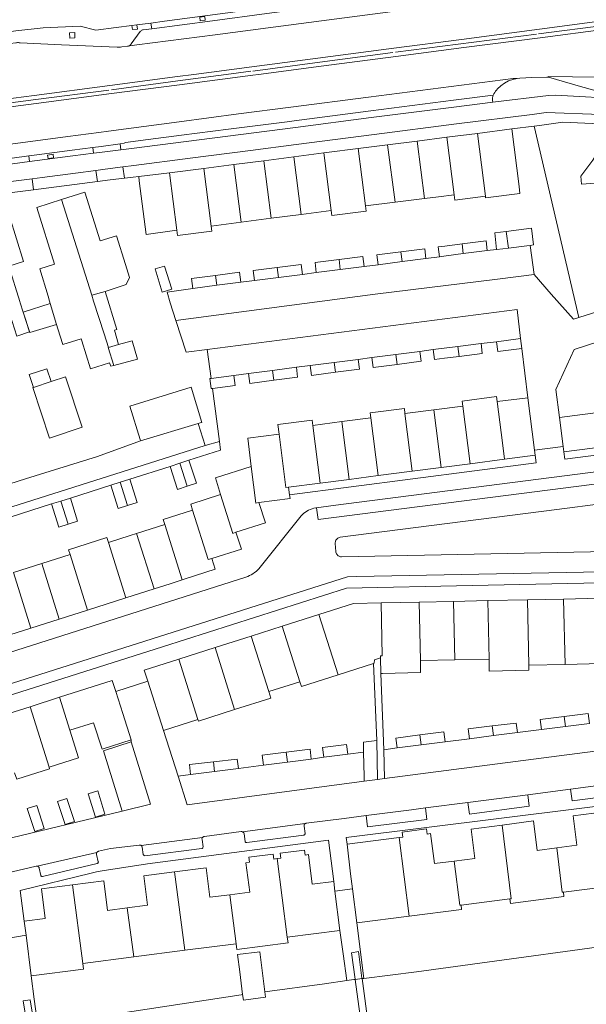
# Model space of a CAD drawing. Header units: metres. Extents: x 89888 to 94270, y 464165 to 468904.
# Tile 52 of 256: x 91125 to 91224, y 465877 to 466049. Entities that reach past the tile are written whole.
import ezdxf

# ---------------------------------------------------------------- set-up
doc = ezdxf.new("R2010")
doc.units = ezdxf.units.M
for name, color, linetype, lineweight in [('B_BEBOUWINGSGRENS_0', 251, 'CONTINUOUS', 13), ('B_LUIFEL_1', 251, 'CONTINUOUS', 13), ('B_TUSSENMUUR_0', 251, 'CONTINUOUS', 13), ('G_GRENS_ALGEMEEN_0', 251, 'CONTINUOUS', 13), ('K_KUNSTWERKGRENS_1', 251, 'CONTINUOUS', 13), ('T_HEK_LIJN_0', 251, 'CONTINUOUS', 13), ('V_WEGGRENS_0', 251, 'CONTINUOUS', 13), ('W_WALBESCHERMING_LIJN_0', 251, 'CONTINUOUS', 13), ('W_WATERGRENS_0', 251, 'CONTINUOUS', 13)]:
    doc.layers.add(name, color=color, linetype=linetype, lineweight=lineweight)

# ---------------------------------------------------------------- blocks, each defined once
blk = doc.blocks.new('OGT_BLOK2_ACAD_1_FMEBLOCK14')
at = {"layer": 'V_WEGGRENS_0'}
for points in [[(14.48, -5.2), (24.57, -3.89), (36.1, -2.38), (49.37, -0.64), (61.13, 0.92), (74.72, 2.68), (86.52, 4.25), (93.95, 5.2)], [(-93.95, -3.14), (-92.05, -4.06), (-90.17, -4.92), (-89.55, -5.2)]]:
    blk.add_lwpolyline(points, dxfattribs=at)

msp = doc.modelspace()

# ---------------------------------------------------------------- linework, layer by layer
at = {"layer": 'B_BEBOUWINGSGRENS_0'}
for p, q in [((91204.78, 466029.26), (91210.76, 466030.03)), ((91189.12, 466027.26), (91194.27, 466027.92)), ((91194.27, 466027.92), (91199.43, 466028.58)), ((91199.43, 466028.58), (91204.78, 466029.26)), ((91183.96, 466026.6), (91189.12, 466027.26)), ((91162.3, 466023.83), (91167.53, 466024.5)), ((91167.53, 466024.5), (91172.76, 466025.17)), ((91172.76, 466025.17), (91177.99, 466025.84)), ((91151.1, 466022.39), (91157.07, 466023.16)), ((91157.07, 466023.16), (91162.3, 466023.83)), ((91145.73, 466021.71), (91151.1, 466022.39)), ((91195.57, 466017.9), (91190.41, 466017.26)), ((91179.28, 466015.8), (91174.06, 466015.12)), ((91190.41, 466017.26), (91185.25, 466016.61)), ((91168.83, 466014.45), (91163.6, 466013.78)), ((91174.06, 466015.12), (91168.83, 466014.45)), ((91163.6, 466013.78), (91158.38, 466013.1)), ((91209.81, 466012.14), (91210.17, 466009.26)), ((91195.8, 466007.42), (91191.63, 466006.89)), ((91206.5, 466008.81), (91202.32, 466008.28)), ((91180.87, 466005.52), (91176.69, 466004.99)), ((91185.05, 466006.04), (91180.87, 466005.52)), ((91191.63, 466006.89), (91187.45, 466006.36)), ((91170.08, 466004.14), (91165.9, 466003.61)), ((91174.26, 466004.67), (91170.08, 466004.14)), ((91149.84, 466001.58), (91151.49, 466002.09)), ((91159.36, 466002.76), (91155.18, 466002.22)), ((91163.54, 466003.3), (91159.36, 466002.76)), ((91137.54, 466001.04), (91139.88, 466001.71)), ((91130.32, 465999.56), (91131.39, 465995.93)), ((91208.1, 465992.93), (91212.29, 465993.47)), ((91212.29, 465993.47), (91212.5, 465991.75)), ((91142.2, 465992.41), (91140.48, 465991.93)), ((91197.06, 465991.55), (91201.38, 465992.1)), ((91201.38, 465992.1), (91205.42, 465992.61)), ((91186.37, 465990.15), (91190.54, 465990.69)), ((91190.54, 465990.69), (91194.72, 465991.23)), ((91169.04, 465987.91), (91173.22, 465988.46)), ((91175.64, 465988.78), (91179.81, 465989.31)), ((91179.81, 465989.31), (91183.99, 465989.85)), ((91158.34, 465986.52), (91162.34, 465987.03)), ((91164.86, 465987.37), (91169.04, 465987.91)), ((91127.41, 465984.96), (91130.45, 465985.96)), ((91208.22, 465982.47), (91213.57, 465983.15)), ((91213.57, 465983.15), (91214.74, 465974)), ((91197.2, 465981.05), (91202.24, 465981.7)), ((91192.15, 465980.4), (91197.2, 465981.05)), ((91219.08, 465979.69), (91228.69, 465980.93)), ((91219.72, 465974.64), (91219.08, 465979.69)), ((91156.1, 465978.65), (91146.04, 465975.64)), ((91176.09, 465978.33), (91181.13, 465978.98)), ((91181.13, 465978.98), (91186.17, 465979.63)), ((91219.84, 465973.73), (91219.72, 465974.64)), ((91229.45, 465974.96), (91219.84, 465973.73)), ((91214.85, 465973.11), (91209.49, 465972.41)), ((91214.74, 465974), (91214.85, 465973.11)), ((91151.21, 465971.18), (91152.88, 465971.72)), ((91152.88, 465971.72), (91154.49, 465972.25)), ((91203.52, 465971.64), (91198.47, 465970.99)), ((91209.49, 465972.41), (91203.52, 465971.64)), ((91187.45, 465969.57), (91182.4, 465968.91)), ((91193.43, 465970.34), (91187.45, 465969.57)), ((91198.47, 465970.99), (91193.43, 465970.34)), ((91140.87, 465967.9), (91142.52, 465968.42)), ((91142.52, 465968.42), (91144.17, 465968.94)), ((91177.36, 465968.26), (91171.87, 465967.55)), ((91182.4, 465968.91), (91177.36, 465968.26)), ((91171.87, 465967.55), (91172.04, 465966.22)), ((91130.52, 465964.62), (91132.17, 465965.14)), ((91132.17, 465965.14), (91133.81, 465965.66)), ((91145.36, 465959.5), (91150.27, 465961.07)), ((91128.83, 465954.23), (91133.77, 465955.81)), ((91123.88, 465952.65), (91128.83, 465954.23)), ((91148.4, 465949.82), (91143.48, 465948.25)), ((91143.48, 465948.25), (91136.81, 465946.12)), ((91187.99, 465947.37), (91194.61, 465947.51)), ((91194.61, 465947.51), (91200.6, 465947.64)), ((91200.6, 465947.64), (91206.59, 465947.77)), ((91206.59, 465947.77), (91213.51, 465947.91)), ((91213.51, 465947.91), (91219.81, 465948.04)), ((91219.81, 465948.04), (91226.1, 465948.18)), ((91136.81, 465946.12), (91131.87, 465944.54)), ((91170.76, 465943.31), (91177.14, 465945.34)), ((91131.87, 465944.54), (91126.92, 465942.97)), ((91126.92, 465942.97), (91121.98, 465941.39)), ((91165.35, 465941.59), (91170.76, 465943.31)), ((91159.05, 465939.59), (91165.35, 465941.59)), ((91152.74, 465937.58), (91159.05, 465939.59)), ((91186.69, 465936.8), (91180.49, 465934.82)), ((91187.96, 465935.07), (91187.9, 465937.78)), ((91200.82, 465937.45), (91194.83, 465937.33)), ((91206.81, 465937.58), (91200.82, 465937.45)), ((91220.05, 465936.65), (91213.75, 465936.51)), ((91150.06, 465925.11), (91147.32, 465933.71)), ((91173.8, 465933.63), (91168.39, 465931.89)), ((91126.8, 465929.27), (91131.92, 465930.9)), ((91121.05, 465927.44), (91126.8, 465929.27)), ((91156.06, 465927.03), (91150.06, 465925.11)), ((91211.75, 465924.75), (91207.57, 465924.22)), ((91220.11, 465925.83), (91215.94, 465925.3)), ((91224.29, 465926.36), (91220.11, 465925.83)), ((91187.24, 465923.35), (91187.38, 465916.59)), ((91199.16, 465923.12), (91194.97, 465922.59)), ((91207.57, 465924.22), (91203.4, 465923.68)), ((91194.97, 465922.59), (91190.8, 465922.07)), ((91171.64, 465919.6), (91167.48, 465919.07)), ((91175.82, 465920.14), (91171.64, 465919.6)), ((91182.19, 465920.97), (91178, 465920.44)), ((91158.94, 465917.96), (91154.76, 465917.43)), ((91163.12, 465918.49), (91158.94, 465917.96)), ((91187.38, 465916.59), (91185.04, 465916.29)), ((91138.58, 465914.57), (91136.9, 465914.05)), ((91182.06, 465905.28), (91191.14, 465906.43)), ((91179.72, 465898.79), (91179.94, 465897.08)), ((91183.74, 465891.56), (91182.99, 465897.48)), ((91228.29, 465898.01), (91219.77, 465896.93)), ((91179.94, 465897.08), (91180.82, 465890.25)), ((91210.43, 465895.75), (91201.92, 465894.67)), ((91192.88, 465892.72), (91183.74, 465891.56)), ((91126.08, 465889.39), (91125.76, 465891.88)), ((91126.98, 465882.33), (91126.08, 465889.39)), ((91180.82, 465890.25), (91171.63, 465889.07)), ((91162.71, 465887.92), (91153.78, 465886.78)), ((91144.89, 465885.63), (91135.97, 465884.49)), ((91153.78, 465886.78), (91144.89, 465885.63)), ((91163.85, 465879.08), (91163.34, 465883.05))]:
    msp.add_line(p, q, dxfattribs=at)
for points in [[(91210.76, 466030.03), (91212.04, 466020), (91212.2, 466018.79), (91206.21, 466018.03), (91206.19, 466018.33)], [(91177.99, 466025.84), (91178.49, 466025.91), (91183.96, 466026.6)], [(91152.4, 466012.35), (91147.03, 466011.65), (91145.82, 466020.99), (91145.73, 466021.71)], [(91132.28, 466017.71), (91127.99, 466016.36), (91131.05, 466006.43), (91128.47, 466005.63), (91129.93, 466000.87), (91130.19, 466000), (91130.32, 465999.56)], [(91139.88, 466001.71), (91140.05, 466001.76), (91143.56, 466002.91), (91144.14, 466004.11), (91143.43, 466006.37), (91141.88, 466011.4), (91139.02, 466010.51), (91136.34, 466018.99), (91132.28, 466017.71)], [(91200.73, 466018.54), (91197.98, 466018.2), (91195.57, 466017.9)], [(91206.19, 466018.33), (91200.84, 466017.64), (91200.73, 466018.54)], [(91185.25, 466016.61), (91185.37, 466015.72), (91179.4, 466014.91), (91179.28, 466015.8)], [(91125.57, 465998.09), (91125.04, 465999.72), (91124.98, 465999.93), (91123.11, 466006.11), (91125.67, 466006.93), (91123.21, 466014.82), (91122.39, 466014.58), (91121.16, 466014.81), (91119.31, 466014.22), (91118.44, 466013.32), (91118.36, 466013.29)], [(91158.38, 466013.1), (91158.49, 466012.21), (91152.51, 466011.46), (91152.4, 466012.35)], [(91208.1, 466009), (91207.8, 466011.89), (91209.81, 466012.14)], [(91191.4, 466008.62), (91195.59, 466009.15), (91195.8, 466007.42)], [(91198.14, 466007.75), (91197.92, 466009.46), (91199.1, 466009.6), (91202.1, 466009.99)], [(91202.1, 466009.99), (91206.28, 466010.52), (91206.5, 466008.81)], [(91210.17, 466009.26), (91209.18, 466009.13), (91208.1, 466009)], [(91176.69, 466004.99), (91176.47, 466006.72), (91180.65, 466007.24)], [(91180.65, 466007.24), (91184.83, 466007.77), (91185.05, 466006.04)], [(91187.45, 466006.36), (91187.23, 466008.09), (91191.4, 466008.62)], [(91202.32, 466008.28), (91199.32, 466007.9), (91198.14, 466007.75)], [(91151.49, 466002.09), (91150.24, 466006.12), (91148.59, 466005.61), (91149.84, 466001.58)], [(91165.9, 466003.61), (91165.68, 466005.34), (91169.86, 466005.86)], [(91169.86, 466005.86), (91174.04, 466006.39), (91174.26, 466004.67)], [(91155.18, 466002.22), (91154.96, 466003.95), (91159.14, 466004.49)], [(91159.14, 466004.49), (91163.32, 466005.03), (91163.54, 466003.3)], [(91140.48, 465991.93), (91139.72, 465994.3), (91137.87, 466000), (91137.54, 466001.04)], [(91122.87, 465998.99), (91124.48, 465993.91), (91126.7, 465994.62), (91125.57, 465998.09)], [(91131.39, 465995.93), (91131.61, 465995.16), (91132.51, 465992.41), (91135.7, 465993.45), (91135.81, 465993.1), (91137.3, 465988.18), (91140.64, 465989.24), (91140.87, 465988.66), (91141.41, 465988.8)], [(91141.41, 465988.8), (91145.49, 465989.88), (91144.6, 465993.09), (91142.2, 465992.41)], [(91205.42, 465992.61), (91205.48, 465992.1), (91205.63, 465990.88), (91201.6, 465990.37)], [(91212.5, 465991.75), (91208.32, 465991.22), (91208.1, 465992.93)], [(91190.77, 465988.97), (91186.59, 465988.43), (91186.37, 465990.15)], [(91194.72, 465991.23), (91194.95, 465989.51), (91190.77, 465988.97)], [(91201.6, 465990.37), (91199.02, 465990.05), (91197.28, 465989.83), (91197.06, 465991.55)], [(91173.22, 465988.46), (91173.44, 465986.73), (91169.26, 465986.19)], [(91180.04, 465987.59), (91175.86, 465987.05), (91175.64, 465988.78)], [(91183.99, 465989.85), (91184.21, 465988.12), (91180.04, 465987.59)], [(91127.41, 465984.96), (91127.28, 465984.91), (91130.17, 465976.11), (91135.87, 465977.99), (91132.98, 465986.79), (91130.45, 465985.96)], [(91162.34, 465987.03), (91162.56, 465985.3), (91158.59, 465984.79)], [(91169.26, 465986.19), (91165.08, 465985.65), (91164.86, 465987.37)], [(91146.04, 465975.64), (91145.98, 465975.84), (91144.18, 465981.7), (91154.89, 465984.97), (91156.73, 465978.84), (91156.45, 465978.75), (91156.1, 465978.65)], [(91158.59, 465984.79), (91158.35, 465984.76), (91158.13, 465986.49), (91158.34, 465986.52)], [(91202.24, 465981.7), (91202.13, 465982.57), (91208.11, 465983.34), (91208.22, 465982.47)], [(91186.17, 465979.63), (91186.06, 465980.52), (91192.04, 465981.29), (91192.15, 465980.4)], [(91170.21, 465976.78), (91169.98, 465978.46), (91175.98, 465979.22), (91176.09, 465978.33)], [(91165.36, 465971.14), (91164.74, 465976.1), (91170.21, 465976.78)], [(91154.15, 465967.7), (91152.51, 465967.17), (91151.21, 465971.18)], [(91154.49, 465972.25), (91155.79, 465968.23), (91154.15, 465967.7)], [(91160, 465966.25), (91159.09, 465969.16), (91165.36, 465971.14)], [(91143.79, 465964.38), (91142.14, 465963.86), (91140.87, 465967.9)], [(91144.17, 465968.94), (91145.44, 465964.9), (91143.79, 465964.38)], [(91155.13, 465963.57), (91154.8, 465964.61), (91160, 465966.25)], [(91172.04, 465966.22), (91172.12, 465965.58), (91166.69, 465964.86)], [(91133.43, 465961.11), (91131.79, 465960.59), (91130.52, 465964.62)], [(91133.81, 465965.66), (91135.08, 465961.64), (91133.43, 465961.11)], [(91166.69, 465964.86), (91167.83, 465961.33), (91162.69, 465959.68)], [(91150.27, 465961.07), (91150, 465961.93), (91155.13, 465963.57)], [(91140.45, 465957.93), (91144.26, 465959.15), (91145.36, 465959.5)], [(91162.69, 465959.68), (91163.62, 465956.75), (91158.46, 465955.12)], [(91133.77, 465955.81), (91133.51, 465956.65), (91140.19, 465958.8), (91140.45, 465957.93)], [(91158.46, 465955.12), (91159.07, 465953.23), (91153.83, 465951.55), (91153.31, 465951.39)], [(91153.31, 465951.39), (91151.21, 465950.72), (91148.4, 465949.82)], [(91177.14, 465945.34), (91183.2, 465947.27), (91187.99, 465947.37)], [(91147.32, 465933.71), (91146.7, 465935.66), (91152.74, 465937.58)], [(91187.9, 465937.78), (91186.85, 465937.43), (91186.79, 465936.83), (91186.69, 465936.8)], [(91194.83, 465937.33), (91194.87, 465935.22), (91188.25, 465935.08), (91187.96, 465935.07)], [(91213.75, 465936.51), (91213.77, 465935.61), (91206.85, 465935.47), (91206.81, 465937.58)], [(91226.34, 465937.09), (91226.35, 465936.78), (91220.05, 465936.65)], [(91131.92, 465930.9), (91141.13, 465933.84), (91141.74, 465931.93)], [(91180.49, 465934.82), (91174.08, 465932.76), (91173.8, 465933.63)], [(91141.74, 465931.93), (91142.96, 465928.09), (91144.43, 465923.47)], [(91168.39, 465931.89), (91168.75, 465930.77), (91162.45, 465928.75)], [(91162.45, 465928.75), (91156.15, 465926.73), (91156.06, 465927.03)], [(91144.43, 465923.47), (91139.34, 465921.85), (91137.87, 465926.47), (91133.73, 465925.15)], [(91215.94, 465925.3), (91215.72, 465927.03), (91219.9, 465927.56)], [(91219.9, 465927.56), (91224.07, 465928.09), (91224.29, 465926.36)], [(91133.73, 465925.15), (91135.26, 465920.36), (91130.11, 465918.72)], [(91194.76, 465924.33), (91198.94, 465924.88), (91199.16, 465923.12)], [(91203.4, 465923.68), (91203.18, 465925.4), (91207.36, 465925.91)], [(91207.36, 465925.91), (91211.53, 465926.42), (91211.75, 465924.75)], [(91184.93, 465921.35), (91184.89, 465923.05), (91187.24, 465923.35)], [(91190.8, 465922.07), (91190.57, 465923.79), (91194.76, 465924.33)], [(91167.48, 465919.07), (91167.26, 465920.79), (91171.43, 465921.33)], [(91171.43, 465921.33), (91175.6, 465921.86), (91175.82, 465920.14)], [(91178, 465920.44), (91177.78, 465922.17), (91181.97, 465922.7), (91182.19, 465920.97)], [(91185.04, 465916.29), (91185.02, 465917.09), (91184.93, 465921.35)], [(91154.76, 465917.43), (91154.56, 465919.16), (91158.74, 465919.65)], [(91158.74, 465919.65), (91162.91, 465920.14), (91163.12, 465918.49)], [(91130.11, 465918.72), (91130.2, 465918.43), (91124.46, 465916.6), (91124.09, 465917.75)], [(91136.9, 465914.05), (91138.17, 465910), (91139.85, 465910.53), (91138.58, 465914.57)], [(91134.52, 465909.27), (91133.21, 465913.28), (91131.56, 465912.74)], [(91131.56, 465912.74), (91132.88, 465908.73), (91134.52, 465909.27)], [(91129.25, 465908.02), (91127.96, 465912.04), (91126.31, 465911.51)], [(91126.31, 465911.51), (91127.6, 465907.49), (91129.25, 465908.02)], [(91209.08, 465908.62), (91214.53, 465909.34), (91215.21, 465904.21), (91218.65, 465904.66)], [(91218.65, 465904.66), (91222.11, 465905.11), (91221.46, 465910.23), (91226.9, 465910.93)], [(91191.14, 465906.43), (91191.75, 465906.51), (91191.63, 465907.4), (91195.88, 465907.94), (91195.99, 465907.04), (91196.6, 465907.12), (91197.3, 465901.91), (91200.72, 465902.35)], [(91200.72, 465902.35), (91204.3, 465902.81), (91203.66, 465907.92), (91209.08, 465908.62)], [(91169.88, 465902.76), (91170.49, 465902.84), (91170.37, 465903.73), (91174.61, 465904.27), (91174.72, 465903.38), (91175.32, 465903.46), (91175.99, 465898.31), (91179.72, 465898.79)], [(91182.99, 465897.48), (91182.66, 465900.14), (91182.06, 465905.28)], [(91161.61, 465896.47), (91165.09, 465896.92), (91164.43, 465902.06), (91165.03, 465902.14), (91164.91, 465903.03), (91169.15, 465903.57), (91169.26, 465902.68), (91169.88, 465902.76)], [(91151.97, 465900.45), (91157.48, 465901.16), (91158.14, 465896.03), (91161.61, 465896.47)], [(91143.72, 465894.17), (91147.26, 465894.63), (91146.6, 465899.76), (91151.97, 465900.45)], [(91125.76, 465891.88), (91129.44, 465892.35), (91128.78, 465897.48), (91134.21, 465898.17)], [(91134.21, 465898.17), (91139.65, 465898.87), (91140.31, 465893.74), (91143.72, 465894.17)], [(91219.77, 465896.93), (91219.87, 465896.14), (91210.53, 465894.95), (91210.43, 465895.75)], [(91201.92, 465894.67), (91202.02, 465893.88), (91192.88, 465892.72)], [(91171.63, 465889.07), (91171.76, 465888.08), (91162.84, 465886.93), (91162.71, 465887.92)], [(91163.34, 465883.05), (91162.95, 465886.03), (91166.82, 465886.53), (91167.73, 465879.52)], [(91135.97, 465884.49), (91136.1, 465883.5), (91126.98, 465882.33)], [(91167.73, 465879.52), (91167.85, 465878.59), (91163.98, 465878.09), (91163.85, 465879.08)]]:
    msp.add_lwpolyline(points, dxfattribs=at)
at = {"layer": 'B_LUIFEL_1'}
for p, q in [((91213.95, 466009.73), (91214.57, 466009.8)), ((91130.32, 465999.56), (91125.57, 465998.09))]:
    msp.add_line(p, q, dxfattribs=at)
for points in [[(91214.57, 466009.8), (91214.23, 466012.7), (91209.81, 466012.14)], [(91213.95, 466009.73), (91213.37, 466009.66), (91210.17, 466009.26)], [(91142.2, 465992.41), (91141.49, 465994.93), (91141.92, 465995.05), (91139.88, 466001.71)], [(91125.57, 465998.09), (91126.72, 465994.54), (91131.39, 465995.93)]]:
    msp.add_lwpolyline(points, dxfattribs=at)
at = {"layer": 'B_TUSSENMUUR_0'}
for p, q in [((91194.27, 466027.92), (91195.57, 466017.9)), ((91199.43, 466028.58), (91200.73, 466018.54)), ((91204.78, 466029.26), (91206.19, 466018.33)), ((91183.96, 466026.6), (91185.25, 466016.61)), ((91189.12, 466027.26), (91190.41, 466017.26)), ((91167.53, 466024.5), (91168.83, 466014.45)), ((91172.76, 466025.17), (91174.06, 466015.12)), ((91179.28, 466015.8), (91177.99, 466025.84)), ((91157.07, 466023.16), (91158.38, 466013.1)), ((91162.3, 466023.83), (91163.6, 466013.78)), ((91152.4, 466012.35), (91151.1, 466022.39)), ((91132.28, 466017.71), (91137.54, 466001.04)), ((91202.32, 466008.28), (91202.1, 466009.99)), ((91180.87, 466005.52), (91180.65, 466007.24)), ((91191.4, 466008.62), (91191.63, 466006.89)), ((91169.86, 466005.86), (91170.08, 466004.14)), ((91159.14, 466004.49), (91159.36, 466002.76)), ((91201.38, 465992.1), (91201.6, 465990.37)), ((91190.54, 465990.69), (91190.77, 465988.97)), ((91180.04, 465987.59), (91179.81, 465989.31)), ((91169.04, 465987.91), (91169.26, 465986.19)), ((91202.24, 465981.7), (91203.52, 465971.64)), ((91192.15, 465980.4), (91193.43, 465970.34)), ((91197.2, 465981.05), (91198.47, 465970.99)), ((91176.09, 465978.33), (91177.36, 465968.26)), ((91182.4, 465968.91), (91181.13, 465978.98)), ((91186.17, 465979.63), (91187.45, 465969.57)), ((91152.88, 465971.72), (91154.15, 465967.7)), ((91142.52, 465968.42), (91143.79, 465964.38)), ((91132.17, 465965.14), (91133.43, 465961.11)), ((91150.27, 465961.07), (91153.31, 465951.39)), ((91145.36, 465959.5), (91148.4, 465949.82)), ((91140.45, 465957.93), (91143.48, 465948.25)), ((91133.77, 465955.81), (91136.81, 465946.12)), ((91128.83, 465954.23), (91131.87, 465944.54)), ((91123.88, 465952.65), (91126.92, 465942.97)), ((91194.83, 465937.33), (91194.61, 465947.51)), ((91200.6, 465947.64), (91200.82, 465937.45)), ((91206.59, 465947.77), (91206.81, 465937.58)), ((91213.75, 465936.51), (91213.51, 465947.91)), ((91219.81, 465948.04), (91220.05, 465936.65)), ((91180.49, 465934.82), (91177.14, 465945.34)), ((91170.76, 465943.31), (91173.8, 465933.63)), ((91165.35, 465941.59), (91168.39, 465931.89)), ((91159.05, 465939.59), (91162.45, 465928.75)), ((91152.74, 465937.58), (91156.06, 465927.03)), ((91131.92, 465930.9), (91133.73, 465925.15)), ((91126.8, 465929.27), (91130.11, 465918.72)), ((91219.9, 465927.56), (91220.11, 465925.83)), ((91207.57, 465924.22), (91207.36, 465925.91)), ((91194.76, 465924.33), (91194.97, 465922.59)), ((91171.43, 465921.33), (91171.64, 465919.6)), ((91158.74, 465919.65), (91158.94, 465917.96)), ((91191.14, 465906.43), (91192.88, 465892.72)), ((91169.88, 465902.76), (91171.63, 465889.07)), ((91151.97, 465900.45), (91153.78, 465886.78)), ((91134.21, 465898.17), (91135.97, 465884.49)), ((91161.61, 465896.47), (91162.71, 465887.92)), ((91143.72, 465894.17), (91144.89, 465885.63))]:
    msp.add_line(p, q, dxfattribs=at)
for points in [[(91140.48, 465991.93), (91140.43, 465991.91), (91141.41, 465988.8)], [(91208.22, 465982.47), (91209.13, 465975.26), (91209.49, 465972.41)], [(91170.21, 465976.78), (91171.39, 465967.49), (91171.87, 465967.55)], [(91165.36, 465971.14), (91166.16, 465964.79), (91166.69, 465964.86)], [(91162.69, 465959.68), (91162.12, 465959.5), (91160, 465966.25)], [(91155.13, 465963.57), (91157.84, 465954.93), (91158.46, 465955.12)], [(91187.9, 465937.78), (91187.89, 465938.11), (91188.18, 465938.11), (91187.99, 465947.37)], [(91209.08, 465908.62), (91210.64, 465895.77), (91210.43, 465895.75)], [(91218.65, 465904.66), (91219.57, 465896.91), (91219.77, 465896.93)], [(91200.72, 465902.35), (91201.71, 465894.64), (91201.92, 465894.67)]]:
    msp.add_lwpolyline(points, dxfattribs=at)
at = {"layer": 'G_GRENS_ALGEMEEN_0'}
for p, q in [((91222.45, 465997.17), (91214.7, 466030.54)), ((91159.79, 465975.54), (91158.59, 465984.79))]:
    msp.add_line(p, q, dxfattribs=at)
msp.add_lwpolyline([(91130.45, 465985.96), (91129.7, 465988.2), (91126.66, 465987.19), (91127.41, 465984.96)], dxfattribs=at)
at = {"layer": 'K_KUNSTWERKGRENS_1'}
msp.add_line((91186, 465872.04), (91184.66, 465881.84), dxfattribs=at)
for points in [[(91184.02, 465886.54), (91182.82, 465886.36), (91183.46, 465881.73), (91183.46, 465881.69)], [(91184.66, 465881.84), (91184.65, 465881.91), (91184.02, 465886.54)], [(91183.46, 465881.69), (91184.8, 465871.88), (91184.8, 465871.88)], [(91127.55, 465873.52), (91127.55, 465873.52), (91126.8, 465878.15), (91125.6, 465877.96), (91126.35, 465873.33)]]:
    msp.add_lwpolyline(points, dxfattribs=at)
at = {"layer": 'T_HEK_LIJN_0'}
for p, q in [((91215.05, 466046.58), (91190.47, 466043.4)), ((91165.25, 466040.09), (91160.97, 466039.53)), ((91214.7, 466030.54), (91222.45, 465997.17)), ((91214.7, 466030.54), (91214.7, 466030.54)), ((91219.72, 465974.64), (91214.74, 465974)), ((91141.74, 465931.93), (91147.32, 465933.71)), ((91182.99, 465897.48), (91179.94, 465897.08)), ((91126.08, 465889.39), (91123.1, 465888.92))]:
    msp.add_line(p, q, dxfattribs=at)
for points in [[(91240.64, 466049.91), (91233.03, 466048.95), (91227.24, 466048.12), (91215.41, 466046.6)], [(91190.06, 466043.38), (91177.31, 466041.66), (91165.62, 466040.1)], [(91160.97, 466039.53), (91152.56, 466038.44), (91140.98, 466036.84)], [(91140.53, 466036.8), (91127.79, 466035.16), (91115.83, 466033.59)]]:
    msp.add_lwpolyline(points, dxfattribs=at)
at = {"layer": 'V_WEGGRENS_0'}
for p, q in [((91147.87, 466048.51), (91145.42, 466048.2)), ((91147.87, 466048.51), (91148, 466047.52)), ((91144.51, 466048.09), (91141.78, 466047.73)), ((91144.51, 466048.09), (91145.42, 466048.2)), ((91210.76, 466030.03), (91214.7, 466030.54)), ((91214.7, 466030.54), (91214.7, 466030.54)), ((91137.75, 466026.81), (91137.87, 466025.79)), ((91142.61, 466026.4), (91142.48, 466027.42)), ((91126.55, 466025.34), (91126.71, 466024.34)), ((91138.57, 466020.88), (91138.28, 466022.81)), ((91142.99, 466023.42), (91143.23, 466021.44)), ((91127.13, 466021.35), (91121.51, 466020.61)), ((91127.13, 466021.35), (91127.37, 466019.43)), ((91127.37, 466019.43), (91138.57, 466020.88)), ((91208.1, 466009), (91206.5, 466008.81)), ((91214.69, 466004.64), (91213.95, 466009.73)), ((91198.14, 466007.75), (91195.8, 466007.42)), ((91187.45, 466006.36), (91185.05, 466006.04)), ((91176.69, 466004.99), (91174.26, 466004.67)), ((91165.9, 466003.61), (91163.54, 466003.3)), ((91205.42, 465992.61), (91208.1, 465992.93)), ((91212.5, 465991.75), (91213.57, 465983.15)), ((91157.68, 465991.56), (91158.34, 465986.52)), ((91183.99, 465989.85), (91186.37, 465990.15)), ((91194.72, 465991.23), (91197.06, 465991.55)), ((91173.22, 465988.46), (91175.64, 465988.78)), ((91162.34, 465987.03), (91164.86, 465987.37)), ((91157.31, 465974.8), (91156.1, 465978.65)), ((91157.31, 465974.8), (91088.08, 465952.83)), ((91159.79, 465975.54), (91157.31, 465974.8)), ((91144.17, 465968.94), (91151.21, 465971.18)), ((91133.81, 465965.66), (91140.87, 465967.9)), ((91123.48, 465962.37), (91130.52, 465964.62)), ((91186.69, 465936.8), (91187.24, 465923.35)), ((91188.46, 465921.76), (91187.96, 465935.07)), ((91152.6, 465917.13), (91150.06, 465925.11)), ((91215.94, 465925.3), (91211.75, 465924.75)), ((91144.43, 465923.47), (91144.41, 465923.13)), ((91203.4, 465923.68), (91199.16, 465923.12)), ((91184.93, 465921.35), (91182.19, 465920.97)), ((91190.8, 465922.07), (91188.46, 465921.76)), ((91188.46, 465921.76), (91188.57, 465916.76)), ((91178, 465920.44), (91175.82, 465920.14)), ((91167.48, 465919.07), (91163.12, 465918.49)), ((91154.76, 465917.43), (91152.6, 465917.13)), ((91187.38, 465916.59), (91188.57, 465916.76)), ((91231.41, 465916.23), (91221.03, 465914.89)), ((91221.03, 465914.89), (91213.57, 465913.92)), ((91213.57, 465913.92), (91203.11, 465912.57)), ((91203.11, 465912.57), (91195.73, 465911.61)), ((91185.39, 465910.28), (91181.53, 465909.79)), ((91174.77, 465908.88), (91163.81, 465907.44)), ((91156.85, 465906.47), (91146.16, 465905.05)), ((91182.06, 465905.28), (91181.92, 465906.43)), ((91138.43, 465903.85), (91128.03, 465901.46)), ((91184.97, 465881.88), (91183.74, 465891.56))]:
    msp.add_line(p, q, dxfattribs=at)
for points in [[(91223.11, 466058.39), (91215.51, 466057.36), (91203.86, 466055.85), (91195.35, 466054.78), (91187.99, 466053.79), (91176.86, 466052.33), (91168.28, 466051.2), (91150.23, 466048.81), (91147.87, 466048.51)], [(91148, 466047.52), (91158.62, 466048.89), (91168.04, 466050.14), (91176.97, 466051.31), (91182.18, 466052), (91183.18, 466052.11), (91187.43, 466052.67), (91195.33, 466053.69), (91204.4, 466054.89), (91212.71, 466055.97), (91214.95, 466056.26), (91215.26, 466056.29), (91215.56, 466056.28), (91215.87, 466056.22), (91216.16, 466056.1), (91216.42, 466055.95), (91217.96, 466054.83), (91218.21, 466054.65), (91218.49, 466054.51), (91218.78, 466054.42), (91219.08, 466054.38), (91219.39, 466054.38)], [(91219.39, 466054.38), (91218.15, 466054.18), (91212.96, 466053.53), (91204.72, 466052.46), (91195.76, 466051.29), (91187.85, 466050.24), (91177.61, 466048.91), (91168.32, 466047.69), (91159.04, 466046.47), (91145.41, 466044.68), (91143.78, 466044.46)], [(91157.32, 466049.01), (91157.27, 466049.64), (91156.38, 466049.53), (91156.45, 466048.89), (91157.32, 466049.01)], [(91235.26, 466048.49), (91227.18, 466047.42), (91215.71, 466045.93), (91202.42, 466044.21), (91190.55, 466042.66), (91177.53, 466040.96), (91166.62, 466039.53)], [(91141.78, 466047.73), (91138.27, 466047.26), (91135.54, 466047.97), (91129.09, 466047.68), (91127.49, 466047.51), (91125.89, 466047.33), (91124.3, 466047.14), (91122.7, 466046.93), (91121.11, 466046.71), (91107.98, 466044.99), (91096.91, 466043.53), (91096.02, 466043.42), (91089.99, 466042.62), (91086.76, 466042.2), (91086.75, 466041.98), (91083.42, 466041.59), (91083.05, 466041.64)], [(91133.72, 466045.88), (91134.61, 466045.92), (91134.6, 466046.84), (91133.69, 466046.82), (91133.72, 466045.88)], [(91143.78, 466044.46), (91143.93, 466044.49), (91144.08, 466044.55), (91144.22, 466044.64), (91144.34, 466044.74), (91144.44, 466044.86), (91146, 466047.01), (91146.08, 466047.1), (91146.18, 466047.18), (91146.28, 466047.25), (91146.4, 466047.3), (91146.52, 466047.32), (91148, 466047.52)], [(91145.42, 466048.2), (91145.51, 466047.45), (91144.62, 466047.35), (91144.51, 466048.09)], [(91142.58, 466044.31), (91142.46, 466044.3), (91142.3, 466044.29), (91142.15, 466044.29), (91141.99, 466044.3), (91132.29, 466044.73), (91125.05, 466045.06), (91124.9, 466045.08), (91124.75, 466045.09), (91124.6, 466045.09), (91124.45, 466045.08), (91124.3, 466045.07), (91123.3, 466044.93)], [(91142.58, 466044.31), (91142.78, 466044.34), (91143.78, 466044.46)], [(91091.04, 466023.44), (91092.56, 466023.61), (91098.79, 466024.35), (91108, 466025.43), (91116.62, 466026.54), (91124.26, 466027.51), (91133.35, 466028.72), (91138.75, 466029.4), (91140.49, 466029.64), (91152.79, 466031.27), (91163.12, 466032.64), (91172.25, 466033.84), (91185.77, 466035.6), (91200.2, 466037.46), (91211.02, 466038.82), (91211.7, 466038.81)], [(91166.62, 466039.53), (91165.6, 466039.4), (91152.84, 466037.72), (91141.01, 466036.2), (91127.84, 466034.48), (91116.61, 466032.99)], [(91116.65, 466034.47), (91127.53, 466035.87), (91140.7, 466037.59), (91152.52, 466039.16), (91155.35, 466039.53)], [(91207.52, 466035.9), (91207.65, 466036.14), (91207.79, 466036.38), (91207.95, 466036.6), (91208.11, 466036.82), (91208.29, 466037.03), (91208.85, 466037.57), (91209.49, 466038.03), (91210.18, 466038.4), (91210.93, 466038.66), (91211.7, 466038.81)], [(91211.7, 466038.81), (91212.17, 466038.89), (91214.29, 466038.98), (91216.88, 466039.07), (91217.16, 466039.07)], [(91217.16, 466039.07), (91217.15, 466039.18), (91229.74, 466039.01), (91231.09, 466039), (91232.44, 466039.03), (91233.78, 466039.09), (91235.13, 466039.2), (91236.47, 466039.35)], [(91217.16, 466039.07), (91222.77, 466037.45), (91229.75, 466035.5)], [(91207.47, 466034.73), (91200.69, 466033.85), (91186.28, 466032.01), (91173.09, 466030.31), (91144.46, 466026.63), (91142.61, 466026.4)], [(91207.52, 466035.9), (91200.63, 466035.03), (91186.17, 466033.17), (91172.82, 466031.45), (91171.6, 466031.3)], [(91207.47, 466034.73), (91207.43, 466034.97), (91207.41, 466035.2), (91207.42, 466035.44), (91207.46, 466035.67), (91207.52, 466035.9)], [(91229.75, 466035.5), (91229.71, 466035.29), (91223.64, 466035.66), (91218.4, 466035.94), (91217.18, 466035.87), (91207.47, 466034.73)], [(91171.6, 466031.3), (91161.38, 466029.98), (91153.21, 466028.96), (91147.35, 466028.19), (91143.44, 466027.66), (91143.18, 466027.54), (91142.54, 466027.43), (91142.48, 466027.42)], [(91142.99, 466023.42), (91144.85, 466023.66), (91154.7, 466024.95), (91165.2, 466026.3), (91173.2, 466027.34), (91186.78, 466029.06), (91201.15, 466030.9), (91214.3, 466032.58), (91216.78, 466032.9), (91226.25, 466032.54)], [(91214.7, 466030.54), (91216.01, 466030.71), (91219.69, 466031.22), (91226.08, 466030.92)], [(91226.08, 466030.92), (91226.36, 466028.72), (91226.59, 466027.34), (91224.92, 466024.6), (91222.81, 466021.78), (91222.93, 466020.38), (91226.93, 466020.68)], [(91137.75, 466026.81), (91134.12, 466026.35), (91127.96, 466025.54), (91126.55, 466025.34)], [(91142.48, 466027.42), (91139.16, 466026.98), (91137.75, 466026.81)], [(91137.87, 466025.79), (91139.35, 466025.98), (91142.61, 466026.4)], [(91126.55, 466025.34), (91123.69, 466024.94), (91121.03, 466024.6)], [(91121.15, 466023.6), (91123.73, 466023.95), (91126.71, 466024.34)], [(91126.71, 466024.34), (91134.27, 466025.33), (91137.87, 466025.79)], [(91129.85, 466025.48), (91129.94, 466024.85), (91130.9, 466024.99), (91130.81, 466025.63), (91129.85, 466025.48)], [(91138.28, 466022.81), (91134.69, 466022.34), (91128.9, 466021.58), (91127.13, 466021.35)], [(91138.28, 466022.81), (91139.86, 466023.01), (91142.99, 466023.42)], [(91138.57, 466020.88), (91140.75, 466021.16), (91143.23, 466021.44)], [(91143.23, 466021.44), (91144.74, 466021.61), (91145.73, 466021.71)], [(91121.77, 466018.72), (91125.04, 466019.13), (91127.37, 466019.43)], [(91275.02, 466008.71), (91248.22, 466005.28), (91222.45, 465997.17)], [(91214.69, 466004.64), (91208.26, 466003.84), (91186.93, 466001.21), (91152.2, 465996.62)], [(91222.45, 465997.17), (91221.5, 465996.87), (91217.65, 466001.2), (91214.69, 466004.64)], [(91155.18, 466002.22), (91150.71, 466001.59), (91151.19, 465999.71), (91152.2, 465996.62)], [(91212.29, 465993.47), (91211.73, 465998.52), (91157.68, 465991.56)], [(91152.2, 465996.62), (91154.02, 465991.08), (91157.68, 465991.56)], [(91219.08, 465979.69), (91218.44, 465984.58), (91221.63, 465991.58), (91225.77, 465992.89)], [(91278.34, 465979.91), (91220, 465972.42), (91219.84, 465973.73)], [(91176.75, 465963.97), (91179.62, 465964.34), (91233.58, 465971.28), (91278.68, 465977.02)], [(91176.75, 465963.97), (91177.01, 465961.89), (91295.15, 465977.03)], [(91146.04, 465975.64), (91138.55, 465972.92), (91126, 465969), (91105.39, 465962.43), (91086.89, 465956.53)], [(91154.49, 465972.25), (91159.98, 465974.01), (91159.79, 465975.54)], [(91214.85, 465973.11), (91215, 465971.78), (91172.04, 465966.22)], [(91236.08, 465956.53), (91181.08, 465955.4), (91180.93, 465955.42), (91180.79, 465955.46), (91180.65, 465955.51), (91180.52, 465955.59), (91180.41, 465955.68), (91180.31, 465955.8), (91180.23, 465955.92), (91180.16, 465956.05), (91180.12, 465956.2), (91180.1, 465956.34), (91179.98, 465957.74), (91179.98, 465957.89), (91180.01, 465958.04), (91180.05, 465958.18), (91180.12, 465958.31), (91180.21, 465958.43), (91180.31, 465958.54), (91180.43, 465958.64), (91180.55, 465958.71), (91180.69, 465958.77), (91180.84, 465958.81), (91218.63, 465963.67), (91250.94, 465967.83)], [(91055.21, 465916.97), (91080.33, 465925.06), (91164.43, 465951.86), (91164.75, 465951.98), (91165.06, 465952.12), (91165.35, 465952.28), (91165.64, 465952.45), (91165.92, 465952.65), (91166.18, 465952.86), (91166.43, 465953.08), (91166.67, 465953.32), (91166.89, 465953.58), (91174.05, 465962.58), (91174.28, 465962.81), (91174.53, 465963.02), (91174.79, 465963.22), (91175.06, 465963.39), (91175.35, 465963.55), (91175.64, 465963.68), (91175.95, 465963.79), (91176.26, 465963.88), (91176.58, 465963.95), (91176.75, 465963.97)], [(91287.22, 465952.17), (91287.15, 465953.93), (91183.78, 465951.98), (91182.12, 465951.92), (91057.94, 465912.48), (91058.51, 465910.67)], [(91287.22, 465952.17), (91203.89, 465950.42), (91181.95, 465949.96), (91149.87, 465939.72), (91058.51, 465910.67)], [(91188.57, 465916.76), (91252.63, 465925.04), (91252.24, 465938.91)], [(91144.41, 465923.13), (91139.61, 465921.57), (91142.83, 465911.02)], [(91142.83, 465911.02), (91147.8, 465912.29), (91144.41, 465923.13)], [(91152.6, 465917.13), (91154.15, 465912.16), (91185.04, 465916.29)], [(91221.03, 465914.89), (91221.28, 465912.86), (91231.7, 465914.2), (91231.41, 465916.23)], [(91181.92, 465906.43), (91236.06, 465913.22), (91253.71, 465915.48), (91254.49, 465909.28)], [(91203.11, 465912.57), (91203.39, 465910.53), (91213.82, 465911.92), (91213.57, 465913.92)], [(91142.83, 465911.02), (91101.29, 465901.07), (91102.56, 465895.43), (91106.41, 465896.33)], [(91185.39, 465910.28), (91185.6, 465908.31), (91195.98, 465909.58), (91195.73, 465911.61)], [(91195.73, 465911.61), (91193.3, 465911.29), (91185.39, 465910.28)], [(91181.53, 465909.79), (91174.94, 465908.93), (91174.85, 465908.91), (91174.77, 465908.88)], [(91163.81, 465907.44), (91163.9, 465907.4), (91163.98, 465907.34), (91164.04, 465907.26), (91164.09, 465907.17), (91164.12, 465907.08), (91164.27, 465905.78), (91164.3, 465905.71), (91164.35, 465905.65), (91164.41, 465905.6), (91164.49, 465905.58), (91164.56, 465905.57), (91174.51, 465906.87), (91174.57, 465906.89), (91174.63, 465906.92), (91174.68, 465906.97), (91174.71, 465907.03), (91174.73, 465907.09), (91174.73, 465907.16), (91174.57, 465908.45), (91174.56, 465908.53), (91174.57, 465908.62), (91174.6, 465908.7), (91174.64, 465908.77), (91174.7, 465908.84), (91174.77, 465908.88)], [(91125.76, 465891.88), (91125.09, 465897.23), (91137.42, 465900.22), (91138.38, 465900.48), (91139.37, 465900.62), (91147.28, 465901.87), (91178.8, 465905.98), (91179.72, 465898.79)], [(91146.16, 465905.05), (91146.23, 465904.99), (91146.28, 465904.92), (91146.32, 465904.83), (91146.33, 465904.74), (91146.5, 465903.47), (91146.66, 465903.29), (91146.77, 465903.24), (91156.73, 465904.52), (91156.8, 465904.55), (91156.86, 465904.6), (91156.91, 465904.66), (91156.93, 465904.73), (91156.94, 465904.81), (91156.77, 465906.11), (91156.75, 465906.2), (91156.76, 465906.3), (91156.79, 465906.39), (91156.85, 465906.47)], [(91163.81, 465907.44), (91163.71, 465907.47), (91163.61, 465907.47), (91157.19, 465906.6), (91157.1, 465906.6), (91157, 465906.58), (91156.92, 465906.53), (91156.85, 465906.47)], [(91146.16, 465905.05), (91146.08, 465905.09), (91145.99, 465905.12), (91145.9, 465905.13), (91145.82, 465905.11), (91140.8, 465904.51), (91138.73, 465904.05), (91138.64, 465904.02), (91138.56, 465903.98), (91138.49, 465903.92), (91138.43, 465903.85)], [(91128.03, 465901.46), (91128.12, 465901.44), (91128.2, 465901.4), (91128.27, 465901.34), (91128.33, 465901.27), (91128.37, 465901.19), (91128.4, 465901.1), (91128.67, 465899.84), (91128.69, 465899.78), (91128.73, 465899.73), (91128.77, 465899.69), (91128.83, 465899.66), (91128.89, 465899.66), (91128.95, 465899.66), (91138.49, 465901.93), (91138.56, 465901.95), (91138.61, 465901.99), (91138.65, 465902.04), (91138.68, 465902.1), (91138.69, 465902.17), (91138.68, 465902.23), (91138.38, 465903.5), (91138.36, 465903.59), (91138.37, 465903.68), (91138.39, 465903.77), (91138.43, 465903.85)], [(91128.03, 465901.46), (91127.94, 465901.47), (91127.85, 465901.45), (91120.67, 465899.74)], [(91180.82, 465890.25), (91181.36, 465886.14), (91182.04, 465881.5)], [(91128.12, 465873.61), (91127.51, 465878.26), (91126.98, 465882.33)]]:
    msp.add_lwpolyline(points, dxfattribs=at)
at = {"layer": 'W_WALBESCHERMING_LIJN_0'}
for p, q in [((91183.46, 465881.69), (91184.66, 465881.84)), ((91184.66, 465881.84), (91184.97, 465881.88))]:
    msp.add_line(p, q, dxfattribs=at)
for points in [[(91167.73, 465879.52), (91178.14, 465880.95), (91182.04, 465881.5)], [(91182.04, 465881.5), (91183.26, 465881.67), (91183.46, 465881.69)], [(91128.12, 465873.61), (91163.57, 465878.99), (91163.85, 465879.08)]]:
    msp.add_lwpolyline(points, dxfattribs=at)
at = {"layer": 'W_WATERGRENS_0'}
msp.add_lwpolyline([(91184.97, 465881.88), (91194.17, 465883.03), (91239.22, 465889.18)], dxfattribs=at)

# ---------------------------------------------------------------- block references
at = {"layer": 'V_WEGGRENS_0'}
msp.add_blockref('OGT_BLOK2_ACAD_1_FMEBLOCK14', (91140.86, 466044.74), dxfattribs=at)

doc.saveas('drawing.dxf')
